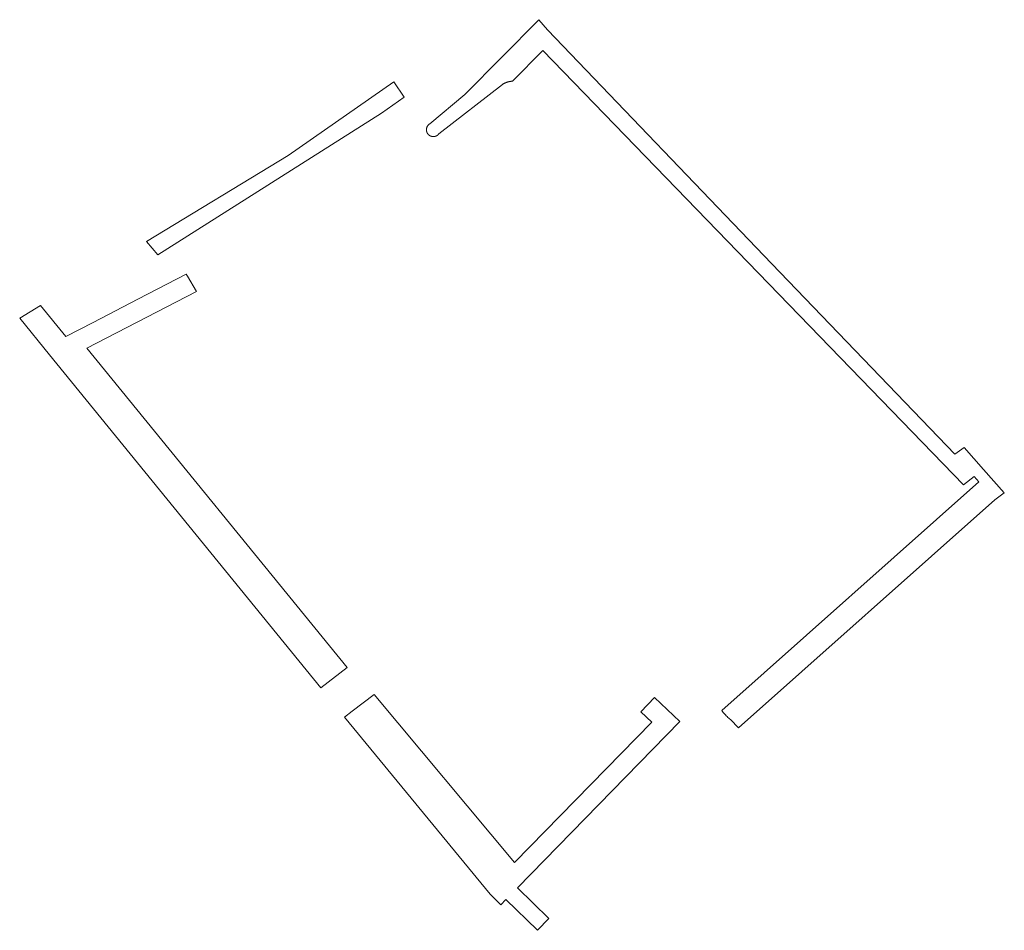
# Model space of a CAD drawing. Extents: x 212171 to 228808, y 571701 to 593093.
# Tile 44 of 97: x 221762 to 221811, y 585118 to 585163. Entities that reach past the tile are written whole.
import ezdxf

# ---------------------------------------------------------------- set-up
doc = ezdxf.new("R2010")
doc.units = 0
doc.layers.add('016 Alles planjaar 2023', color=72, linetype='Continuous', lineweight=20, true_color=0x1e90ff)

msp = doc.modelspace()

# ---------------------------------------------------------------- hatches: boundary and pattern name
at = {"layer": '016 Alles planjaar 2023', "true_color": 0x1e90ff}
h = msp.add_hatch(dxfattribs=at)
h.set_pattern_fill('DQ_CLEAR', color=72, style=0)
h.set_pattern_definition([])
h.paths.add_polyline_path([(221797.752, 585128.136), (221810.534, 585139.518), (221811.005, 585139.865), (221809.973, 585141.038), (221809.009, 585142.134), (221808.537, 585141.789), (221799.405, 585151.298), (221788.22, 585162.975), (221787.78, 585163.483), (221784.087, 585159.756), (221782.339, 585158.283), (221782.334, 585158.28), (221782.329, 585158.277), (221782.325, 585158.274), (221782.32, 585158.271), (221782.316, 585158.267), (221782.311, 585158.264), (221782.307, 585158.261), (221782.302, 585158.257), (221782.298, 585158.253), (221782.293, 585158.25), (221782.289, 585158.246), (221782.285, 585158.242), (221782.281, 585158.238), (221782.277, 585158.235), (221782.273, 585158.231), (221782.269, 585158.226), (221782.265, 585158.222), (221782.261, 585158.218), (221782.258, 585158.214), (221782.254, 585158.21), (221782.25, 585158.205), (221782.247, 585158.201), (221782.243, 585158.196), (221782.24, 585158.192), (221782.237, 585158.187), (221782.234, 585158.183), (221782.23, 585158.178), (221782.227, 585158.173), (221782.224, 585158.168), (221782.221, 585158.164), (221782.219, 585158.159), (221782.216, 585158.154), (221782.213, 585158.149), (221782.211, 585158.144), (221782.208, 585158.139), (221782.206, 585158.134), (221782.203, 585158.128), (221782.201, 585158.123), (221782.199, 585158.118), (221782.197, 585158.113), (221782.195, 585158.107), (221782.193, 585158.102), (221782.191, 585158.097), (221782.19, 585158.091), (221782.188, 585158.086), (221782.187, 585158.081), (221782.185, 585158.075), (221782.184, 585158.07), (221782.182, 585158.064), (221782.181, 585158.059), (221782.18, 585158.053), (221782.179, 585158.048), (221782.178, 585158.042), (221782.177, 585158.036), (221782.177, 585158.031), (221782.176, 585158.025), (221782.176, 585158.02), (221782.175, 585158.014), (221782.175, 585158.008), (221782.175, 585158.003), (221782.174, 585157.997), (221782.174, 585157.991), (221782.174, 585157.986), (221782.174, 585157.98), (221782.175, 585157.974), (221782.175, 585157.969), (221782.175, 585157.963), (221782.176, 585157.958), (221782.176, 585157.952), (221782.177, 585157.946), (221782.178, 585157.941), (221782.179, 585157.935), (221782.18, 585157.93), (221782.181, 585157.924), (221782.182, 585157.919), (221782.183, 585157.913), (221782.184, 585157.908), (221782.186, 585157.902), (221782.187, 585157.897), (221782.189, 585157.891), (221782.191, 585157.886), (221782.192, 585157.88), (221782.194, 585157.875), (221782.196, 585157.87), (221782.198, 585157.865), (221782.2, 585157.859), (221782.202, 585157.854), (221782.205, 585157.849), (221782.207, 585157.844), (221782.209, 585157.839), (221782.212, 585157.834), (221782.215, 585157.829), (221782.217, 585157.824), (221782.22, 585157.819), (221782.223, 585157.814), (221782.226, 585157.809), (221782.229, 585157.804), (221782.232, 585157.8), (221782.235, 585157.795), (221782.238, 585157.79), (221782.242, 585157.786), (221782.245, 585157.781), (221782.249, 585157.777), (221782.252, 585157.772), (221782.256, 585157.768), (221782.259, 585157.764), (221782.263, 585157.76), (221782.267, 585157.755), (221782.271, 585157.751), (221782.275, 585157.747), (221782.279, 585157.743), (221782.283, 585157.74), (221782.287, 585157.736), (221782.291, 585157.732), (221782.296, 585157.728), (221782.3, 585157.725), (221782.304, 585157.721), (221782.309, 585157.718), (221782.313, 585157.714), (221782.318, 585157.711), (221782.322, 585157.708), (221782.327, 585157.704), (221782.332, 585157.701), (221782.337, 585157.698), (221782.341, 585157.695), (221782.346, 585157.693), (221782.351, 585157.69), (221782.356, 585157.687), (221782.361, 585157.685), (221782.366, 585157.682), (221782.371, 585157.68), (221782.376, 585157.677), (221782.382, 585157.675), (221782.387, 585157.673), (221782.392, 585157.671), (221782.397, 585157.669), (221782.403, 585157.667), (221782.408, 585157.665), (221782.413, 585157.663), (221782.419, 585157.661), (221782.424, 585157.66), (221782.429, 585157.658), (221782.435, 585157.657), (221782.44, 585157.656), (221782.446, 585157.654), (221782.451, 585157.653), (221782.457, 585157.652), (221782.463, 585157.651), (221782.468, 585157.65), (221782.474, 585157.65), (221782.479, 585157.649), (221782.485, 585157.648), (221782.491, 585157.648), (221782.496, 585157.648), (221782.502, 585157.647), (221782.508, 585157.647), (221782.513, 585157.647), (221782.519, 585157.647), (221782.524, 585157.647), (221782.53, 585157.647), (221782.536, 585157.647), (221782.541, 585157.648), (221782.547, 585157.648), (221782.553, 585157.649), (221782.558, 585157.649), (221782.564, 585157.65), (221782.569, 585157.651), (221782.575, 585157.652), (221782.581, 585157.653), (221782.586, 585157.654), (221782.592, 585157.655), (221782.597, 585157.656), (221782.603, 585157.658), (221782.608, 585157.659), (221782.613, 585157.661), (221782.619, 585157.662), (221782.624, 585157.664), (221782.63, 585157.666), (221782.635, 585157.668), (221782.64, 585157.67), (221782.645, 585157.672), (221782.651, 585157.674), (221782.656, 585157.676), (221782.661, 585157.678), (221782.666, 585157.681), (221782.671, 585157.683), (221782.676, 585157.686), (221782.681, 585157.688), (221782.686, 585157.691), (221782.691, 585157.694), (221782.696, 585157.697), (221782.701, 585157.7), (221782.705, 585157.703), (221782.71, 585157.706), (221782.715, 585157.709), (221782.719, 585157.713), (221782.724, 585157.716), (221782.728, 585157.719), (221782.733, 585157.723), (221782.737, 585157.726), (221782.741, 585157.73), (221782.746, 585157.734), (221782.75, 585157.738), (221782.754, 585157.741), (221782.758, 585157.745), (221782.762, 585157.749), (221782.766, 585157.753), (221782.77, 585157.757), (221782.774, 585157.762), (221782.777, 585157.766), (221782.781, 585157.77), (221782.784, 585157.775), (221782.788, 585157.779), (221785.963, 585160.248), (221785.976, 585160.257), (221785.989, 585160.265), (221786.003, 585160.274), (221786.016, 585160.282), (221786.03, 585160.29), (221786.044, 585160.297), (221786.058, 585160.305), (221786.072, 585160.312), (221786.086, 585160.319), (221786.1, 585160.325), (221786.115, 585160.332), (221786.129, 585160.338), (221786.144, 585160.344), (221786.159, 585160.35), (221786.173, 585160.355), (221786.188, 585160.36), (221786.203, 585160.365), (221786.218, 585160.37), (221786.234, 585160.375), (221786.249, 585160.379), (221786.264, 585160.383), (221786.279, 585160.386), (221786.295, 585160.39), (221786.31, 585160.393), (221786.326, 585160.396), (221786.341, 585160.398), (221786.357, 585160.401), (221786.373, 585160.403), (221786.388, 585160.405), (221786.404, 585160.406), (221786.42, 585160.408), (221786.435, 585160.409), (221786.451, 585160.409), (221786.467, 585160.41), (221787.986, 585161.945), (221808.963, 585140.267), (221809.509, 585140.684), (221809.741, 585140.419), (221796.909, 585128.993), (221796.944, 585128.949), (221796.981, 585128.905), (221797.018, 585128.862), (221797.056, 585128.819), (221797.094, 585128.778), (221797.134, 585128.737), (221797.174, 585128.696), (221797.215, 585128.657), (221797.257, 585128.618), (221797.299, 585128.58), (221797.342, 585128.543), (221797.752, 585128.136)])
h = msp.add_hatch(dxfattribs=at)
h.set_pattern_fill('DQ_CLEAR', color=72, style=0)
h.set_pattern_definition([])
h.paths.add_polyline_path([(221768.77, 585151.747), (221779.926, 585158.815), (221781.067, 585159.622), (221780.555, 585160.384), (221775.279, 585156.703), (221768.21, 585152.412), (221768.77, 585151.747)])
h = msp.add_hatch(dxfattribs=at)
h.set_pattern_fill('DQ_CLEAR', color=72, style=0)
h.set_pattern_definition([])
h.paths.add_polyline_path([(221766.225, 585147.6), (221770.698, 585149.921), (221770.251, 585150.676), (221770.189, 585150.78), (221767.77, 585149.525), (221765.552, 585148.374), (221764.185, 585147.665), (221762.921, 585149.217), (221761.882, 585148.581), (221763.369, 585146.754), (221776.9, 585130.131), (221778.218, 585131.146), (221765.24, 585147.089), (221766.225, 585147.6)])
h = msp.add_hatch(dxfattribs=at)
h.set_pattern_fill('DQ_CLEAR', color=72, style=0)
h.set_pattern_definition([])
h.paths.add_polyline_path([(221788.283, 585118.615), (221786.711, 585120.152), (221794.825, 585128.447), (221793.559, 585129.653), (221792.879, 585128.94), (221793.423, 585128.423), (221786.565, 585121.411), (221779.561, 585129.805), (221778.472, 585128.968), (221778.087, 585128.673), (221785.353, 585119.828), (221785.885, 585119.307), (221786.138, 585119.566), (221787.711, 585118.028), (221788.283, 585118.615)])

# ---------------------------------------------------------------- linework, layer by layer
at = {"layer": '016 Alles planjaar 2023', "color": 14, "true_color": 0x004000}
for points in [[(221797.752, 585128.136), (221810.534, 585139.518), (221811.005, 585139.865), (221809.973, 585141.038), (221809.009, 585142.134), (221808.537, 585141.789), (221799.405, 585151.298), (221788.22, 585162.975), (221787.78, 585163.483), (221784.087, 585159.756), (221782.339, 585158.283), (221782.334, 585158.28), (221782.329, 585158.277), (221782.325, 585158.274), (221782.32, 585158.271), (221782.316, 585158.267), (221782.311, 585158.264), (221782.307, 585158.261), (221782.302, 585158.257), (221782.298, 585158.253), (221782.293, 585158.25), (221782.289, 585158.246), (221782.285, 585158.242), (221782.281, 585158.238), (221782.277, 585158.235), (221782.273, 585158.231), (221782.269, 585158.226), (221782.265, 585158.222), (221782.261, 585158.218), (221782.258, 585158.214), (221782.254, 585158.21), (221782.25, 585158.205), (221782.247, 585158.201), (221782.243, 585158.196), (221782.24, 585158.192), (221782.237, 585158.187), (221782.234, 585158.183), (221782.23, 585158.178), (221782.227, 585158.173), (221782.224, 585158.168), (221782.221, 585158.164), (221782.219, 585158.159), (221782.216, 585158.154), (221782.213, 585158.149), (221782.211, 585158.144), (221782.208, 585158.139), (221782.206, 585158.134), (221782.203, 585158.128), (221782.201, 585158.123), (221782.199, 585158.118), (221782.197, 585158.113), (221782.195, 585158.107), (221782.193, 585158.102), (221782.191, 585158.097), (221782.19, 585158.091), (221782.188, 585158.086), (221782.187, 585158.081), (221782.185, 585158.075), (221782.184, 585158.07), (221782.182, 585158.064), (221782.181, 585158.059), (221782.18, 585158.053), (221782.179, 585158.048), (221782.178, 585158.042), (221782.177, 585158.036), (221782.177, 585158.031), (221782.176, 585158.025), (221782.176, 585158.02), (221782.175, 585158.014), (221782.175, 585158.008), (221782.175, 585158.003), (221782.174, 585157.997), (221782.174, 585157.991), (221782.174, 585157.986), (221782.174, 585157.98), (221782.175, 585157.974), (221782.175, 585157.969), (221782.175, 585157.963), (221782.176, 585157.958), (221782.176, 585157.952), (221782.177, 585157.946), (221782.178, 585157.941), (221782.179, 585157.935), (221782.18, 585157.93), (221782.181, 585157.924), (221782.182, 585157.919), (221782.183, 585157.913), (221782.184, 585157.908), (221782.186, 585157.902), (221782.187, 585157.897), (221782.189, 585157.891), (221782.191, 585157.886), (221782.192, 585157.88), (221782.194, 585157.875), (221782.196, 585157.87), (221782.198, 585157.865), (221782.2, 585157.859), (221782.202, 585157.854), (221782.205, 585157.849), (221782.207, 585157.844), (221782.209, 585157.839), (221782.212, 585157.834), (221782.215, 585157.829), (221782.217, 585157.824), (221782.22, 585157.819), (221782.223, 585157.814), (221782.226, 585157.809), (221782.229, 585157.804), (221782.232, 585157.8), (221782.235, 585157.795), (221782.238, 585157.79), (221782.242, 585157.786), (221782.245, 585157.781), (221782.249, 585157.777), (221782.252, 585157.772), (221782.256, 585157.768), (221782.259, 585157.764), (221782.263, 585157.76), (221782.267, 585157.755), (221782.271, 585157.751), (221782.275, 585157.747), (221782.279, 585157.743), (221782.283, 585157.74), (221782.287, 585157.736), (221782.291, 585157.732), (221782.296, 585157.728), (221782.3, 585157.725), (221782.304, 585157.721), (221782.309, 585157.718), (221782.313, 585157.714), (221782.318, 585157.711), (221782.322, 585157.708), (221782.327, 585157.704), (221782.332, 585157.701), (221782.337, 585157.698), (221782.341, 585157.695), (221782.346, 585157.693), (221782.351, 585157.69), (221782.356, 585157.687), (221782.361, 585157.685), (221782.366, 585157.682), (221782.371, 585157.68), (221782.376, 585157.677), (221782.382, 585157.675), (221782.387, 585157.673), (221782.392, 585157.671), (221782.397, 585157.669), (221782.403, 585157.667), (221782.408, 585157.665), (221782.413, 585157.663), (221782.419, 585157.661), (221782.424, 585157.66), (221782.429, 585157.658), (221782.435, 585157.657), (221782.44, 585157.656), (221782.446, 585157.654), (221782.451, 585157.653), (221782.457, 585157.652), (221782.463, 585157.651), (221782.468, 585157.65), (221782.474, 585157.65), (221782.479, 585157.649), (221782.485, 585157.648), (221782.491, 585157.648), (221782.496, 585157.648), (221782.502, 585157.647), (221782.508, 585157.647), (221782.513, 585157.647), (221782.519, 585157.647), (221782.524, 585157.647), (221782.53, 585157.647), (221782.536, 585157.647), (221782.541, 585157.648), (221782.547, 585157.648), (221782.553, 585157.649), (221782.558, 585157.649), (221782.564, 585157.65), (221782.569, 585157.651), (221782.575, 585157.652), (221782.581, 585157.653), (221782.586, 585157.654), (221782.592, 585157.655), (221782.597, 585157.656), (221782.603, 585157.658), (221782.608, 585157.659), (221782.613, 585157.661), (221782.619, 585157.662), (221782.624, 585157.664), (221782.63, 585157.666), (221782.635, 585157.668), (221782.64, 585157.67), (221782.645, 585157.672), (221782.651, 585157.674), (221782.656, 585157.676), (221782.661, 585157.678), (221782.666, 585157.681), (221782.671, 585157.683), (221782.676, 585157.686), (221782.681, 585157.688), (221782.686, 585157.691), (221782.691, 585157.694), (221782.696, 585157.697), (221782.701, 585157.7), (221782.705, 585157.703), (221782.71, 585157.706), (221782.715, 585157.709), (221782.719, 585157.713), (221782.724, 585157.716), (221782.728, 585157.719), (221782.733, 585157.723), (221782.737, 585157.726), (221782.741, 585157.73), (221782.746, 585157.734), (221782.75, 585157.738), (221782.754, 585157.741), (221782.758, 585157.745), (221782.762, 585157.749), (221782.766, 585157.753), (221782.77, 585157.757), (221782.774, 585157.762), (221782.777, 585157.766), (221782.781, 585157.77), (221782.784, 585157.775), (221782.788, 585157.779), (221785.963, 585160.248), (221785.976, 585160.257), (221785.989, 585160.265), (221786.003, 585160.274), (221786.016, 585160.282), (221786.03, 585160.29), (221786.044, 585160.297), (221786.058, 585160.305), (221786.072, 585160.312), (221786.086, 585160.319), (221786.1, 585160.325), (221786.115, 585160.332), (221786.129, 585160.338), (221786.144, 585160.344), (221786.159, 585160.35), (221786.173, 585160.355), (221786.188, 585160.36), (221786.203, 585160.365), (221786.218, 585160.37), (221786.234, 585160.375), (221786.249, 585160.379), (221786.264, 585160.383), (221786.279, 585160.386), (221786.295, 585160.39), (221786.31, 585160.393), (221786.326, 585160.396), (221786.341, 585160.398), (221786.357, 585160.401), (221786.373, 585160.403), (221786.388, 585160.405), (221786.404, 585160.406), (221786.42, 585160.408), (221786.435, 585160.409), (221786.451, 585160.409), (221786.467, 585160.41), (221787.986, 585161.945), (221808.963, 585140.267), (221809.509, 585140.684), (221809.741, 585140.419), (221796.909, 585128.993), (221796.944, 585128.949), (221796.981, 585128.905), (221797.018, 585128.862), (221797.056, 585128.819), (221797.094, 585128.778), (221797.134, 585128.737), (221797.174, 585128.696), (221797.215, 585128.657), (221797.257, 585128.618), (221797.299, 585128.58), (221797.342, 585128.543), (221797.752, 585128.136)], [(221768.77, 585151.747), (221779.926, 585158.815), (221781.067, 585159.622), (221780.555, 585160.384), (221775.279, 585156.703), (221768.21, 585152.412), (221768.77, 585151.747)], [(221766.225, 585147.6), (221770.698, 585149.921), (221770.251, 585150.676), (221770.189, 585150.78), (221767.77, 585149.525), (221765.552, 585148.374), (221764.185, 585147.665), (221762.921, 585149.217), (221761.882, 585148.581), (221763.369, 585146.754), (221776.9, 585130.131), (221778.218, 585131.146), (221765.24, 585147.089), (221766.225, 585147.6)], [(221788.283, 585118.615), (221786.711, 585120.152), (221794.825, 585128.447), (221793.559, 585129.653), (221792.879, 585128.94), (221793.423, 585128.423), (221786.565, 585121.411), (221779.561, 585129.805), (221778.472, 585128.968), (221778.087, 585128.673), (221785.353, 585119.828), (221785.885, 585119.307), (221786.138, 585119.566), (221787.711, 585118.028), (221788.283, 585118.615)]]:
    msp.add_lwpolyline(points, close=True, dxfattribs=at)

doc.saveas('drawing.dxf')
